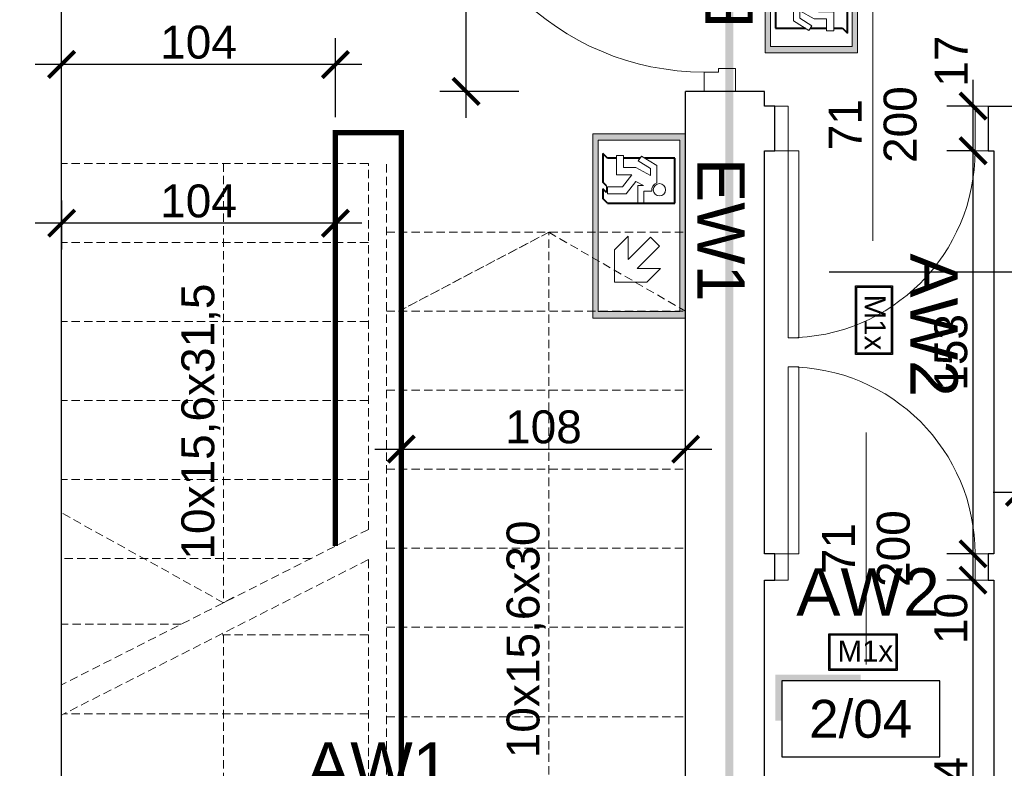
# Model space of a CAD drawing. Header units: millimetres. Extents: x 2709036 to 2756280, y 168165 to 192362.
# Tile 155 of 192: x 2724200 to 2724574, y 190925 to 191210. Entities that reach past the tile are written whole.
import ezdxf
from ezdxf.enums import TextEntityAlignment as Align

# ---------------------------------------------------------------- set-up
doc = ezdxf.new("R2010")
doc.units = ezdxf.units.MM
doc.header["$MEASUREMENT"] = 0
for name, pattern in [('ACAD_ISO03W100', [30, 12, -18]), ('HIDDEN2', [4.7625, 3.175, -1.5875]), ('UKRYTE', [9.525, 6.35, -3.175])]:
    doc.linetypes.add(name, pattern=pattern)
doc.layers.add('6 - OPISY', color=7, linetype='Continuous')
doc.layers.add('Oświetlenie awaryjne', color=1, linetype='Continuous')
for name, color, linetype, lineweight in [('__MAZ_EKSP_PROJ', 3, 'Continuous', 0), ('__MAZ_OPIS_STOLARKA', 7, 'Continuous', 0), ('__MAZ_SCHODY', 7, 'Continuous', 0), ('__MAZ_STOLARKA DRZWIOWA ISTN', 7, 'Continuous', 9), ('__MAZ_STOLARKA DRZWIOWA NOWA', 7, 'Continuous', 9), ('__MAZ_WYMIARY', 7, 'Continuous', 9), ('__MAZ_ŚCIANY ISTNIEJĄCE', 7, 'Continuous', 30), ('Oświetlenie ewakuacyjne', 3, 'Continuous', 20), ('SCHODY_POR.', 7, 'UKRYTE', 25)]:
    doc.layers.add(name, color=color, linetype=linetype, lineweight=lineweight)
doc.styles.add('Arial', font='arial.ttf')
doc.styles.add('Dimensions', font='arial.ttf')
doc.styles.add('Malanow_1_100', font='isocpeur.ttf')
doc.styles.get("Standard").update_dxf_attribs({"font": 'arial.ttf'})
doc.styles.add('styl1', font='arial.ttf')
doc.dimstyles.new('100', dxfattribs={"dimtxt": 10, "dimasz": 10, "dimexe": 18, "dimexo": 15, "dimgap": 9, "dimtad": 1, "dimdec": 1, "dimrnd": 0.5, "dimdsep": 46, "dimtxsty": 'Dimensions', "dimblk": 'ARCHTICK', "dimcen": 9, "dimdle": 10, "dimadec": 1, "dimazin": 2, "dimtfac": 1, "dimtdec": 4, "dimtofl": 0, "dimtmove": 2, "dimatfit": 3, "dimfxl": 1, "dimtolj": 1, "dimtzin": 0, "dimarcsym": 0})

# ---------------------------------------------------------------- blocks, each defined once
blk = doc.blocks.new('_ArchTick')
at = {"color": 0, "linetype": 'ByBlock', "const_width": 0.15}
blk.add_lwpolyline([(-0.5, -0.5), (0.5, 0.5)], dxfattribs=at)
blk = doc.blocks.new('*D745')
at = {"layer": '__MAZ_WYMIARY', "color": 0, "lineweight": -2}
for p, q in [((2724215.82, 191172.77), (2724215.82, 191202.77)), ((2724319.82, 191172.77), (2724319.82, 191202.77)), ((2724329.82, 191192.77), (2724205.82, 191192.77))]:
    blk.add_line(p, q, dxfattribs=at)
at = {"layer": 'Defpoints', "color": 0, "lineweight": 30}
for p in [(2724215.82, 191192.77), (2724215.82, 191156.11), (2724319.82, 191156.11)]:
    blk.add_point(p, dxfattribs=at)
at = {"layer": '__MAZ_WYMIARY', "color": 0, "lineweight": -2, "xscale": 10, "yscale": 10, "zscale": 10, "rotation": 180}
blk.add_blockref('_ArchTick', (2724215.82, 191192.77), dxfattribs=at)
at = {"layer": '__MAZ_WYMIARY', "color": 0, "lineweight": -2, "xscale": 10, "yscale": 10, "zscale": 10}
blk.add_blockref('_ArchTick', (2724319.82, 191192.77), dxfattribs=at)
at = {"layer": '__MAZ_WYMIARY', "color": 0, "lineweight": 5, "insert": (2724267.82, 191201.15), "char_height": 12.5, "attachment_point": 5, "style": 'Arial'}
blk.add_mtext('\\A1;104', dxfattribs=at)
blk = doc.blocks.new('*U9')
at = {"ltscale": 10}
blk.add_hatch(color=256, dxfattribs=at).paths.add_polyline_path([(0, 26), (-25, 26), (-27, 26), (-27, 11.46), (-25, 11.46), (-25, 24), (0, 24)])
blk.add_lwpolyline([(-25, 0), (25, 0), (25, 24), (-25, 24)], close=True, dxfattribs=at)
at = {"layer": '6 - OPISY'}
for tag, p in [('NRPOM', (0, 6)), ('WYSPOM', (3.39, -15.66))]:
    blk.add_attdef(tag, text='', height=12, dxfattribs=at).set_placement(p, align=Align.CENTER)
blk = doc.blocks.new('*D1245')
at = {"layer": '__MAZ_WYMIARY', "color": 0, "lineweight": -2}
for p, q in [((2724215.82, 191141.11), (2724215.82, 191122.47)), ((2724319.82, 191141.11), (2724319.82, 191122.47)), ((2724329.82, 191132.47), (2724205.82, 191132.47))]:
    blk.add_line(p, q, dxfattribs=at)
at = {"layer": 'Defpoints', "color": 0, "lineweight": 30}
for p in [(2724215.82, 191156.11), (2724319.82, 191156.11), (2724215.82, 191132.47)]:
    blk.add_point(p, dxfattribs=at)
at = {"layer": '__MAZ_WYMIARY', "color": 0, "lineweight": -2, "xscale": 10, "yscale": 10, "zscale": 10, "rotation": 180}
blk.add_blockref('_ArchTick', (2724215.82, 191132.47), dxfattribs=at)
at = {"layer": '__MAZ_WYMIARY', "color": 0, "lineweight": -2, "xscale": 10, "yscale": 10, "zscale": 10}
blk.add_blockref('_ArchTick', (2724319.82, 191132.47), dxfattribs=at)
at = {"layer": '__MAZ_WYMIARY', "color": 0, "lineweight": 5, "insert": (2724267.82, 191140.85), "char_height": 12.5, "attachment_point": 5, "style": 'Arial'}
blk.add_mtext('\\A1;104', dxfattribs=at)
blk = doc.blocks.new('*D1246')
at = {"layer": '__MAZ_WYMIARY', "color": 0, "lineweight": -2}
for p, q in [((2724344.82, 191046.68), (2724344.82, 191056.68)), ((2724452.82, 191046.68), (2724452.82, 191056.68)), ((2724334.82, 191046.68), (2724462.82, 191046.68))]:
    blk.add_line(p, q, dxfattribs=at)
at = {"layer": 'Defpoints', "color": 0, "lineweight": 30}
for p in [(2724452.82, 191046.68), (2724344.82, 191035.63), (2724452.82, 191035.63)]:
    blk.add_point(p, dxfattribs=at)
at = {"layer": '__MAZ_WYMIARY', "color": 0, "lineweight": -2, "xscale": 10, "yscale": 10, "zscale": 10, "rotation": 180}
blk.add_blockref('_ArchTick', (2724344.82, 191046.68), dxfattribs=at)
at = {"layer": '__MAZ_WYMIARY', "color": 0, "lineweight": -2, "xscale": 10, "yscale": 10, "zscale": 10}
blk.add_blockref('_ArchTick', (2724452.82, 191046.68), dxfattribs=at)
at = {"layer": '__MAZ_WYMIARY', "color": 0, "lineweight": 5, "insert": (2724398.82, 191055.06), "char_height": 12.5, "attachment_point": 5, "style": 'Arial'}
blk.add_mtext('\\A1;108', dxfattribs=at)
blk = doc.blocks.new('*D1268')
at = {"layer": '__MAZ_WYMIARY', "color": 0, "lineweight": -2}
for p, q in [((2724085.75, 191324.08), (2724085.75, 190754.92)), ((2724105.75, 191314.08), (2724075.75, 191314.08)), ((2724105.75, 190764.92), (2724075.75, 190764.92))]:
    blk.add_line(p, q, dxfattribs=at)
at = {"layer": 'Defpoints', "color": 0, "lineweight": 30}
for p in [(2724215.82, 191314.08), (2724085.75, 190764.92), (2724215.82, 190764.92)]:
    blk.add_point(p, dxfattribs=at)
at = {"layer": '__MAZ_WYMIARY', "color": 0, "lineweight": -2, "xscale": 10, "yscale": 10, "zscale": 10}
for p, rotation in [((2724085.75, 191314.08), 90), ((2724085.75, 190764.92), 270)]:
    blk.add_blockref('_ArchTick', p, dxfattribs=dict(at, rotation=rotation))
at = {"layer": '__MAZ_WYMIARY', "color": 0, "lineweight": 5, "insert": (2724077.37, 191039.5), "char_height": 12.5, "attachment_point": 5, "rotation": 90, "style": 'Arial'}
blk.add_mtext('\\A1;549', dxfattribs=at)
blk = doc.blocks.new('*D1316')
at = {"layer": '__MAZ_WYMIARY', "color": 0, "lineweight": -2}
for p, q in [((2724561.97, 190823.54), (2724561.97, 191006.91)), ((2724561.97, 190996.91), (2724551.97, 190996.91)), ((2724561.97, 190833.54), (2724551.97, 190833.54))]:
    blk.add_line(p, q, dxfattribs=at)
at = {"layer": 'Defpoints', "color": 0, "lineweight": 30}
for p in [(2724561.97, 190996.91), (2724569.88, 190996.91), (2724569.88, 190833.54)]:
    blk.add_point(p, dxfattribs=at)
at = {"layer": '__MAZ_WYMIARY', "color": 0, "lineweight": -2, "xscale": 10, "yscale": 10, "zscale": 10}
for p, rotation in [((2724561.97, 190996.91), 90), ((2724561.97, 190833.54), 270)]:
    blk.add_blockref('_ArchTick', p, dxfattribs=dict(at, rotation=rotation))
at = {"layer": '__MAZ_WYMIARY', "color": 0, "lineweight": 5, "insert": (2724553.59, 190915.23), "char_height": 12.5, "attachment_point": 5, "rotation": 90, "style": 'Arial'}
blk.add_mtext('\\A1;164', dxfattribs=at)
blk = doc.blocks.new('*D1317')
at = {"layer": '__MAZ_WYMIARY', "color": 0, "lineweight": -2}
for p, q in [((2724561.97, 190986.91), (2724561.97, 191016.91)), ((2724561.97, 191006.91), (2724551.97, 191006.91)), ((2724561.97, 190996.91), (2724551.97, 190996.91))]:
    blk.add_line(p, q, dxfattribs=at)
at = {"layer": 'Defpoints', "color": 0, "lineweight": 30}
for p in [(2724561.97, 191006.91), (2724569.88, 191006.91), (2724569.88, 190996.91)]:
    blk.add_point(p, dxfattribs=at)
at = {"layer": '__MAZ_WYMIARY', "color": 0, "lineweight": -2, "xscale": 10, "yscale": 10, "zscale": 10}
for p, rotation in [((2724561.97, 191006.91), 90), ((2724561.97, 190996.91), 270)]:
    blk.add_blockref('_ArchTick', p, dxfattribs=dict(at, rotation=rotation))
at = {"layer": '__MAZ_WYMIARY', "color": 0, "lineweight": 5, "insert": (2724553.59, 190982.38), "char_height": 12.5, "attachment_point": 5, "rotation": 90, "style": 'Arial'}
blk.add_mtext('\\A1;10', dxfattribs=at)
blk = doc.blocks.new('*D1318')
at = {"layer": '__MAZ_WYMIARY', "color": 0, "lineweight": -2}
for p, q in [((2724561.97, 190996.91), (2724561.97, 191169.96)), ((2724561.97, 191159.96), (2724551.97, 191159.96)), ((2724561.97, 191006.91), (2724551.97, 191006.91))]:
    blk.add_line(p, q, dxfattribs=at)
at = {"layer": 'Defpoints', "color": 0, "lineweight": 30}
for p in [(2724561.97, 191159.96), (2724569.88, 191159.96), (2724569.88, 191006.91)]:
    blk.add_point(p, dxfattribs=at)
at = {"layer": '__MAZ_WYMIARY', "color": 0, "lineweight": -2, "xscale": 10, "yscale": 10, "zscale": 10}
for p, rotation in [((2724561.97, 191159.96), 90), ((2724561.97, 191006.91), 270)]:
    blk.add_blockref('_ArchTick', p, dxfattribs=dict(at, rotation=rotation))
at = {"layer": '__MAZ_WYMIARY', "color": 0, "lineweight": 5, "insert": (2724553.59, 191083.44), "char_height": 12.5, "attachment_point": 5, "rotation": 90, "style": 'Arial'}
blk.add_mtext('\\A1;153', dxfattribs=at)
blk = doc.blocks.new('*D1319')
at = {"layer": '__MAZ_WYMIARY', "color": 0, "lineweight": -2}
for p, q in [((2724561.97, 191149.96), (2724561.97, 191186.96)), ((2724561.97, 191176.96), (2724551.97, 191176.96)), ((2724561.97, 191159.96), (2724551.97, 191159.96))]:
    blk.add_line(p, q, dxfattribs=at)
at = {"layer": 'Defpoints', "color": 0, "lineweight": 30}
for p in [(2724561.97, 191176.96), (2724569.88, 191176.96), (2724569.88, 191159.96)]:
    blk.add_point(p, dxfattribs=at)
at = {"layer": '__MAZ_WYMIARY', "color": 0, "lineweight": -2, "xscale": 10, "yscale": 10, "zscale": 10}
for p, rotation in [((2724561.97, 191176.96), 90), ((2724561.97, 191159.96), 270)]:
    blk.add_blockref('_ArchTick', p, dxfattribs=dict(at, rotation=rotation))
at = {"layer": '__MAZ_WYMIARY', "color": 0, "lineweight": 5, "insert": (2724553.7, 191194.01), "char_height": 12.5, "attachment_point": 5, "rotation": 90, "style": 'Arial'}
blk.add_mtext('\\A1;17', dxfattribs=at)
blk = doc.blocks.new('*D1335')
at = {"layer": '__MAZ_WYMIARY', "color": 0, "lineweight": -2}
for p, q in [((2724579.61, 191043.99), (2724579.61, 191020.32)), ((2724592.61, 191043.99), (2724592.61, 191020.32)), ((2724569.61, 191030.32), (2724602.61, 191030.32)), ((2724595.76, 190998.16), (2724586.11, 191030.32)), ((2724616.48, 190998.16), (2724595.76, 190998.16))]:
    blk.add_line(p, q, dxfattribs=at)
at = {"layer": 'Defpoints', "color": 0, "lineweight": 30}
for p in [(2724579.61, 191058.99), (2724592.61, 191058.99), (2724592.61, 191030.32)]:
    blk.add_point(p, dxfattribs=at)
at = {"layer": '__MAZ_WYMIARY', "color": 0, "lineweight": -2, "xscale": 10, "yscale": 10, "zscale": 10, "rotation": 180}
blk.add_blockref('_ArchTick', (2724579.61, 191030.32), dxfattribs=at)
at = {"layer": '__MAZ_WYMIARY', "color": 0, "lineweight": -2, "xscale": 10, "yscale": 10, "zscale": 10}
blk.add_blockref('_ArchTick', (2724592.61, 191030.32), dxfattribs=at)
at = {"layer": '__MAZ_WYMIARY', "color": 0, "lineweight": 5, "insert": (2724606.12, 191006.54), "char_height": 12.5, "attachment_point": 5, "style": 'Arial'}
blk.add_mtext('\\A1;13', dxfattribs=at)
blk = doc.blocks.new('*D1408')
at = {"layer": '__MAZ_WYMIARY', "color": 0, "lineweight": -2}
for p, q in [((2724369.42, 191172.51), (2724369.42, 191307.51)), ((2724389.42, 191297.51), (2724359.42, 191297.51)), ((2724389.42, 191182.51), (2724359.42, 191182.51))]:
    blk.add_line(p, q, dxfattribs=at)
at = {"layer": 'Defpoints', "color": 0, "lineweight": 30}
for p in [(2724369.42, 191297.51), (2724452.82, 191297.51), (2724452.82, 191182.51)]:
    blk.add_point(p, dxfattribs=at)
at = {"layer": '__MAZ_WYMIARY', "color": 0, "lineweight": -2, "xscale": 10, "yscale": 10, "zscale": 10}
for p, rotation in [((2724369.42, 191297.51), 90), ((2724369.42, 191182.51), 270)]:
    blk.add_blockref('_ArchTick', p, dxfattribs=dict(at, rotation=rotation))
at = {"layer": '__MAZ_WYMIARY', "color": 0, "lineweight": 5, "insert": (2724361.04, 191240.01), "char_height": 12.5, "attachment_point": 5, "rotation": 90, "style": 'Arial'}
blk.add_mtext('\\A1;115', dxfattribs=at)
blk = doc.blocks.new('90')
at = {"color": 0, "linetype": 'Continuous', "lineweight": 5}
for p, q in [((30102.84, -38884.85), (30102.84, -38878.44)), ((30113.27, -38878.44), (30113.27, -38885.98)), ((30107.55, -38884.85), (30102.84, -38884.85)), ((30107.55, -38885.98), (30107.55, -38884.85)), ((30113.27, -38885.98), (30107.55, -38885.98)), ((30015.67, -38967.31), (30015.67, -38972.02)), ((30102.84, -38967.31), (30015.67, -38967.31)), ((30015.67, -38967.31), (30015.67, -38972.02)), ((30102.84, -38972.02), (30102.84, -38967.31)), ((30015.67, -38972.02), (30102.84, -38972.02)), ((30102.84, -38978.44), (30102.84, -38972.02)), ((30102.84, -38972.02), (30107.55, -38972.02)), ((30107.55, -38972.02), (30107.55, -38970.89)), ((30107.55, -38970.89), (30113.27, -38970.89)), ((30113.27, -38970.89), (30113.27, -38978.44))]:
    blk.add_line(p, q, dxfattribs=at)
blk.add_arc((30102.84, -38972.02), 87.17, 90, 180, dxfattribs=at)
blk = doc.blocks.new('*U720')
at = {"layer": 'Oświetlenie awaryjne'}
h = blk.add_hatch(color=256, dxfattribs=at)
h.paths.add_polyline_path([(-13, 7), (13, 7), (13, -7), (-13, -7)])
h.paths.add_polyline_path([(-12.5, 6.5), (12.5, 6.5), (12.5, -6.5), (-12.5, -6.5)], flags=16)
at = {"layer": 'Oświetlenie awaryjne', "linetype": 'ByBlock'}
for p, q in [((-12.5, 6.5), (12.5, 6.5)), ((-12.5, -6.5), (-12.5, 6.5)), ((12.5, 6.5), (12.5, -6.5)), ((12.5, -6.5), (-12.5, -6.5))]:
    blk.add_line(p, q, dxfattribs=at)
blk.add_lwpolyline([(-13, 7), (13, 7), (13, -7), (-13, -7)], close=True, dxfattribs=at)
at = {"layer": 'Oświetlenie awaryjne', "attachment_point": 1, "style": 'Malanow_1_100'}
for s, insert, char_height in [('{\\fArial|b0|i0|c238|p34;AW2}', (-25.34, 31.85), 18), ('{\\fArial|b0|i0|c238|p34;M1x}', (-9.68, 4.41), 8)]:
    blk.add_mtext_dynamic_manual_height_columns(s, width=42.9792, gutter_width=669.53, heights=[0], dxfattribs=dict(at, insert=insert, char_height=char_height))
blk = doc.blocks.new('*U718')
at = {"layer": 'Oświetlenie awaryjne'}
h = blk.add_hatch(color=256, dxfattribs=at)
h.dxf.hatch_style = 1
h.paths.add_polyline_path([(-13, -13), (13, -13), (13, 13), (-13, 13)])
h.paths.add_polyline_path([(-12, -12), (12, -12), (12, 12), (-12, 12)], flags=16)
for points in [[(-13, 13), (13, 13), (13, -13), (-13, -13)], [(-12, 12), (12, 12), (12, -12), (-12, -12)]]:
    blk.add_lwpolyline(points, close=True, dxfattribs=at)
at = {"layer": 'Oświetlenie awaryjne', "attachment_point": 1, "style": 'Malanow_1_100'}
for s, width, insert, char_height in [('{\\fArial|b0|i0|c238|p34;AW1}', 59.6663, (-28.61, 39.11), 18), ('\\pxqc;{\\fArial|b0|i0|c238|p34;M1}', 26, (-13, 5.68), 10)]:
    blk.add_mtext_dynamic_manual_height_columns(s, width=width, gutter_width=669.53, heights=[0], dxfattribs=dict(at, insert=insert, char_height=char_height))
blk = doc.blocks.new('DG')
at = {"layer": 'Oświetlenie ewakuacyjne', "linetype": 'ByBlock'}
h = blk.add_hatch(color=256, dxfattribs=at)
h.paths.add_polyline_path([(-0.92, 34.23), (69.08, 34.23), (69.08, -0.77), (-0.92, -0.77)])
h.paths.add_polyline_path([(1.54, 32.26), (66.63, 32.26), (66.63, 1.21), (1.54, 1.21)], flags=16)
at = {"layer": 'Oświetlenie ewakuacyjne', "lineweight": 40}
for p, q in [((42.7, 30.38), (59.77, 30.38)), ((42.7, 4.82), (42.7, 30.38)), ((59.77, 30.38), (59.77, 18.95)), ((59.77, 17.11), (59.77, 10.93)), ((59.77, 8.22), (59.77, 4.82)), ((42.7, 4.82), (44.51, 3.02)), ((46.75, 4.39), (48.13, 3.02)), ((49.31, 4.39), (50.69, 3.02)), ((59.77, 4.82), (61.58, 3.02)), ((48.13, 3.02), (44.51, 3.02)), ((61.58, 3.02), (50.69, 3.02))]:
    blk.add_line(p, q, dxfattribs=at)
at = {"layer": 'Oświetlenie ewakuacyjne'}
for p, q in [((12.09, 19.05), (20.78, 27.53)), ((20.78, 27.53), (29.47, 19.05)), ((57, 23.48), (50.5, 23.49)), ((60.56, 17.65), (57, 23.48)), ((12.09, 12.28), (12.09, 19.05)), ((29.47, 19.05), (29.47, 12.28)), ((47.27, 21.68), (47.27, 18.64)), ((56.23, 15.6), (53.21, 21.11)), ((53.21, 21.11), (55.91, 21.11)), ((55.91, 21.11), (58.82, 16.48)), ((18.37, 17.8), (12.09, 12.28)), ((18.37, 5.81), (18.37, 17.8)), ((29.47, 12.28), (23.19, 17.8)), ((23.19, 17.8), (23.19, 5.81)), ((47.27, 18.64), (42.7, 18.64)), ((42.7, 18.64), (42.7, 16.29)), ((42.7, 16.29), (49.38, 16.28)), ((50.94, 15.55), (46.32, 11.89)), ((49.38, 16.28), (49.38, 18.44)), ((49.38, 18.44), (50.94, 15.55)), ((56.23, 10.93), (56.23, 15.6)), ((58.82, 16.48), (60.56, 17.65)), ((46.32, 11.89), (46.32, 4.82)), ((48.88, 10.54), (53.52, 13.99)), ((53.52, 13.99), (53.51, 8.22)), ((48.88, 4.82), (48.88, 10.54)), ((53.51, 8.22), (60.78, 8.22)), ((60.79, 10.93), (56.23, 10.93)), ((60.78, 8.22), (60.79, 10.93)), ((23.19, 5.81), (18.37, 5.81)), ((46.32, 4.82), (48.88, 4.82)), ((46.75, 4.39), (49.31, 4.39))]:
    blk.add_line(p, q, dxfattribs=at)
for points in [[(-0.92, 34.23), (69.08, 34.23), (69.08, -0.77), (-0.92, -0.77)], [(1.54, 32.26), (66.63, 32.26), (66.63, 1.21), (1.54, 1.21)]]:
    blk.add_lwpolyline(points, close=True, dxfattribs=at)
blk.add_circle((47.8, 24.52), 2.34, dxfattribs=at)
blk.add_arc((47.8, 24.52), 2.88, 259.4003, 339.1396, dxfattribs=at)
blk = doc.blocks.new('*U714')
at = {"layer": 'Oświetlenie ewakuacyjne', "color": 1, "linetype": 'ByBlock', "xscale": -1, "rotation": 359.9999999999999}
blk.add_blockref('DG', (69.08, 0.76), dxfattribs=at)
at = {"layer": 'Oświetlenie ewakuacyjne', "insert": (9.21, 57.69), "char_height": 18, "attachment_point": 1, "style": 'Malanow_1_100'}
blk.add_mtext_dynamic_manual_height_columns('{\\fArial|b0|i0|c238|p34;EW1}', width=42.9792, gutter_width=669.53, heights=[0], dxfattribs=at)
blk = doc.blocks.new('SD')
at = {"layer": 'Oświetlenie ewakuacyjne', "linetype": 'ByBlock'}
h = blk.add_hatch(color=256, dxfattribs=at)
h.paths.add_polyline_path([(0, 35), (70, 35), (70, 0), (0, 0)])
h.paths.add_polyline_path([(2.46, 33.02), (67.54, 33.02), (67.54, 1.98), (2.46, 1.98)], flags=16)
at = {"layer": 'Oświetlenie ewakuacyjne', "lineweight": 40}
for p, q in [((43.61, 31.14), (60.69, 31.14)), ((43.61, 16.68), (43.61, 31.14)), ((60.69, 31.14), (60.69, 19.72)), ((43.61, 5.59), (43.61, 17.05)), ((60.69, 17.88), (60.69, 11.69)), ((60.69, 8.99), (60.69, 5.59)), ((43.61, 5.59), (45.42, 3.78)), ((49.04, 3.78), (45.42, 3.78)), ((47.67, 5.16), (49.04, 3.78)), ((50.23, 5.16), (51.61, 3.78)), ((62.49, 3.78), (51.61, 3.78)), ((60.69, 5.59), (62.49, 3.78))]:
    blk.add_line(p, q, dxfattribs=at)
at = {"layer": 'Oświetlenie ewakuacyjne'}
for p, q in [((18.85, 25.65), (13.68, 20.47)), ((18.85, 16.77), (18.85, 25.65)), ((18.85, 16.77), (27.33, 25.25)), ((27.33, 25.25), (30.75, 21.84)), ((48.19, 22.45), (48.18, 19.41)), ((57.92, 24.25), (51.41, 24.26)), ((61.48, 18.41), (57.92, 24.25)), ((13.68, 20.47), (13.68, 8.19)), ((30.75, 21.84), (22.26, 13.36)), ((48.18, 19.41), (43.61, 19.41)), ((50.29, 17.05), (50.3, 19.2)), ((50.3, 19.2), (51.85, 16.32)), ((57.15, 16.36), (54.13, 21.88)), ((54.13, 21.88), (56.83, 21.88)), ((56.83, 21.88), (59.74, 17.25)), ((43.61, 17.05), (50.29, 17.05)), ((51.85, 16.32), (47.23, 12.65)), ((57.15, 11.69), (57.15, 16.36)), ((59.74, 17.25), (61.48, 18.41)), ((22.26, 13.36), (31.14, 13.36)), ((31.14, 13.36), (25.96, 8.19)), ((47.23, 12.65), (47.23, 5.59)), ((49.8, 11.31), (54.43, 14.75)), ((49.8, 5.59), (49.8, 11.31)), ((54.43, 14.75), (54.42, 8.98)), ((61.7, 11.69), (57.15, 11.69)), ((61.7, 8.99), (61.7, 11.69)), ((25.96, 8.19), (13.68, 8.19)), ((54.42, 8.98), (61.7, 8.99)), ((47.23, 5.59), (49.8, 5.59)), ((47.67, 5.16), (50.23, 5.16))]:
    blk.add_line(p, q, dxfattribs=at)
for points in [[(0, 35), (70, 35), (70, 0), (0, 0)], [(2.46, 33.02), (67.54, 33.02), (67.54, 1.98), (2.46, 1.98)]]:
    blk.add_lwpolyline(points, close=True, dxfattribs=at)
blk.add_circle((48.72, 25.28), 2.34, dxfattribs=at)
blk.add_arc((48.72, 25.28), 2.88, 259.4003, 339.1396, dxfattribs=at)
blk = doc.blocks.new('*U721')
at = {"layer": 'Oświetlenie ewakuacyjne', "color": 1, "linetype": 'ByBlock', "xscale": -1}
blk.add_blockref('SD', (70, -0.01), dxfattribs=at)
at = {"layer": 'Oświetlenie ewakuacyjne', "insert": (9.21, 57.69), "char_height": 18, "attachment_point": 1, "style": 'Malanow_1_100'}
blk.add_mtext_dynamic_manual_height_columns('{\\fArial|b0|i0|c238|p34;EW1}', width=42.9792, gutter_width=669.53, heights=[0], dxfattribs=at)

msp = doc.modelspace()

# ---------------------------------------------------------------- linework, layer by layer
at = {"layer": '6 - OPISY', "color": 252}
msp.add_line((2724586.17, 191113.86), (2724507.28, 191113.86), dxfattribs=at)
at = {"layer": '__MAZ_EKSP_PROJ', "linetype": 'ACAD_ISO03W100', "const_width": 3}
msp.add_lwpolyline([(2724469.4, 190707.08), (2724469.4, 191334.58), (2724151.82, 191334.58)], dxfattribs=at)
at = {"layer": '__MAZ_OPIS_STOLARKA', "color": 252}
for points in [[(2724523.92, 191125.83), (2724523.92, 191214)], [(2724521.33, 190964.84), (2724521.33, 191053.01)]]:
    msp.add_lwpolyline(points, dxfattribs=at)
at = {"layer": '__MAZ_SCHODY', "color": 252, "linetype": 'HIDDEN2', "lineweight": 5}
for p, q in [((2724482.82, 191182.51), (2724452.82, 191182.51)), ((2724332.31, 191155.2), (2724215.82, 191155.2)), ((2724332.31, 191016.2), (2724332.31, 191155.2)), ((2724339.17, 190885.04), (2724339.17, 191155.2)), ((2724339.17, 191129.04), (2724452.82, 191129.04)), ((2724332.31, 191125.2), (2724215.82, 191125.2)), ((2724339.17, 191099.04), (2724452.82, 191099.04)), ((2724332.31, 191095.2), (2724215.82, 191095.2)), ((2724339.17, 191069.04), (2724452.82, 191069.04)), ((2724332.31, 191065.2), (2724215.82, 191065.2)), ((2724339.17, 191039.04), (2724452.82, 191039.04)), ((2724332.31, 191035.2), (2724215.82, 191035.2)), ((2724332.31, 191016.2), (2724215.82, 190957.2)), ((2724339.17, 191009.04), (2724452.82, 191009.04)), ((2724310.59, 191005.2), (2724215.82, 191005.2)), ((2724332.31, 191004.71), (2724215.82, 190945.71)), ((2724261.23, 190980.2), (2724215.82, 190980.2)), ((2724339.17, 190979.04), (2724452.82, 190979.04)), ((2724332.31, 190976.2), (2724276, 190976.2)), ((2724332.31, 190946.2), (2724216.77, 190946.2)), ((2724339.17, 190945.04), (2724452.82, 190945.04))]:
    msp.add_line(p, q, dxfattribs=at)
for points in [[(2724277.32, 191155.2), (2724277.32, 190988.35), (2724281.13, 190990.46), (2724277.32, 190988.35), (2724215.82, 191022.46)], [(2724400.82, 190885.04), (2724400.82, 191129.04), (2724343.82, 191099.04), (2724400.82, 191129.04), (2724452.82, 191099.04)], [(2724332.31, 191004.71), (2724332.31, 190886.2)], [(2724277.32, 190976.2), (2724277.32, 190886.2), (2724332.31, 190916.2), (2724277.32, 190886.2), (2724215.82, 190916.2)]]:
    msp.add_lwpolyline(points, dxfattribs=at)
at = {"layer": '__MAZ_STOLARKA DRZWIOWA ISTN', "color": 252, "linetype": 'Continuous'}
for points in [[(2724491.74, 191176.96), (2724486.74, 191176.96), (2724486.74, 191159.96), (2724491.74, 191159.96)], [(2724562.74, 191176.96), (2724567.74, 191176.96), (2724567.74, 191159.96), (2724562.74, 191159.96)], [(2724491.74, 191159.96), (2724495.74, 191159.96), (2724495.74, 191088.96), (2724491.74, 191088.96)], [(2724491.74, 191006.91), (2724495.74, 191006.91), (2724495.74, 191077.91), (2724491.74, 191077.91)], [(2724491.74, 190996.91), (2724486.74, 190996.91), (2724486.74, 191006.91), (2724491.74, 191006.91)], [(2724562.74, 190996.91), (2724567.74, 190996.91), (2724567.74, 191006.91), (2724562.74, 191006.91)]]:
    msp.add_lwpolyline(points, close=True, dxfattribs=at)
at = {"layer": '__MAZ_STOLARKA DRZWIOWA ISTN', "color": 252, "linetype": 'Continuous', "extrusion": (0, 0, -1)}
msp.add_arc((-2724491.74, 191159.96), 71, 180, 270, dxfattribs=at)
at = {"layer": '__MAZ_STOLARKA DRZWIOWA ISTN', "color": 252, "linetype": 'Continuous'}
msp.add_arc((2724491.74, 191006.91), 71, 0, 90, dxfattribs=at)
at = {"layer": '__MAZ_ŚCIANY ISTNIEJĄCE', "color": 252, "ltscale": 15}
for p, q in [((2724215.82, 190916.33), (2724215.82, 191314.08)), ((2724452.82, 190764.08), (2724452.82, 191182.51)), ((2724482.82, 191182.51), (2724452.82, 191182.51)), ((2724482.82, 191176.96), (2724482.82, 191182.51)), ((2724486.74, 191176.96), (2724482.82, 191176.96)), ((2724486.74, 191159.96), (2724486.74, 191176.96)), ((2724567.74, 191176.96), (2724634.97, 191176.96)), ((2724567.74, 191176.96), (2724567.74, 191159.96)), ((2724482.82, 191006.91), (2724482.82, 191159.96)), ((2724482.82, 191159.96), (2724486.74, 191159.96)), ((2724567.74, 191159.96), (2724569.88, 191159.96)), ((2724569.88, 191159.96), (2724569.88, 191006.91)), ((2724486.74, 191006.91), (2724482.82, 191006.91)), ((2724486.74, 190996.91), (2724486.74, 191006.91)), ((2724567.74, 191006.91), (2724567.74, 190996.91)), ((2724569.88, 191006.91), (2724567.74, 191006.91)), ((2724482.82, 190833.54), (2724482.82, 190996.91)), ((2724482.82, 190996.91), (2724486.74, 190996.91)), ((2724567.74, 190996.91), (2724569.88, 190996.91)), ((2724569.88, 190996.91), (2724569.88, 190833.54))]:
    msp.add_line(p, q, dxfattribs=at)
at = {"layer": 'SCHODY_POR.', "color": 252, "ltscale": 15, "const_width": 2}
msp.add_lwpolyline([(2724319.82, 191009.87), (2724319.82, 191166.86), (2724344.82, 191166.86), (2724344.82, 190881.87)], dxfattribs=at)

# ---------------------------------------------------------------- block references
at = {"layer": '6 - OPISY', "color": 252, "xscale": 1.2, "yscale": 1.2, "zscale": 1.2}
msp.add_blockref('*U9', (2724519.3, 190929.87), dxfattribs=at).add_auto_attribs({'NRPOM': '2/04'})
at = {"layer": '__MAZ_STOLARKA DRZWIOWA NOWA', "color": 252, "lineweight": -2, "xscale": -1.150000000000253, "yscale": 1.150000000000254, "zscale": 1.150000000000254, "rotation": 180.0000000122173}
msp.add_blockref('90', (2689841.55, 146472.31), dxfattribs=at)
at = {"layer": 'Oświetlenie awaryjne', "linetype": 'ByBlock', "rotation": 270}
msp.add_blockref('*U720', (2724524.33, 191095.67, 0), dxfattribs=at)
at = {"layer": 'Oświetlenie awaryjne', "linetype": 'ByBlock'}
msp.add_blockref('*U720', (2724520.18, 190969.6), dxfattribs=at)
at = {"layer": 'Oświetlenie awaryjne'}
msp.add_blockref('*U718', (2724337.28, 190896.21, 0), dxfattribs=at)
at = {"layer": 'Oświetlenie ewakuacyjne', "linetype": 'ByBlock'}
for name, p, rotation in [('*U714', (2724518.02, 191197.2), 89.99999999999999), ('*U721', (2724417.59, 191166.46), 270)]:
    msp.add_blockref(name, p, dxfattribs=dict(at, rotation=rotation))

# ---------------------------------------------------------------- texts
at = {"layer": '__MAZ_OPIS_STOLARKA', "color": 252, "char_height": 12.5, "width": 38.3096, "attachment_point": 5, "rotation": 90, "style": 'styl1'}
for insert in [(2724523.92, 191169.92), (2724521.33, 191008.92)]:
    msp.add_mtext('71\\P200', dxfattribs=dict(at, insert=insert))
at = {"layer": '__MAZ_SCHODY', "color": 252, "linetype": 'HIDDEN2', "lineweight": 5, "style": 'styl1'}
for s, p in [('10x15,6x31,5', (2724273.8, 191004.73)), ('10x15,6x30', (2724397.3, 190929.3))]:
    msp.add_text(s, height=12.5, rotation=90, dxfattribs=at).set_placement(p)

# ---------------------------------------------------------------- dimensions: what is measured, and where the dimension line sits
at = {"layer": '__MAZ_WYMIARY', "color": 252, "lineweight": 5}
for base, p1, p2, picture, middle in [((2724085.75, 190764.92), (2724215.82, 191314.08), (2724215.82, 190764.92), '*D1268', (2724077.37, 191039.5)), ((2724369.42, 191297.51), (2724452.82, 191182.51), (2724452.82, 191297.51), '*D1408', (2724361.04, 191240.01)), ((2724561.97, 191159.96), (2724569.88, 191006.91), (2724569.88, 191159.96), '*D1318', (2724553.59, 191083.44)), ((2724561.97, 190996.91), (2724569.88, 190833.54), (2724569.88, 190996.91), '*D1316', (2724553.59, 190915.23))]:
    dim = msp.add_linear_dim(base=base, p1=p1, p2=p2, angle=90, dimstyle='100', override={"dimtxt": 12.5, "dimexe": 10, "dimgap": 2, "dimdec": 0, "dimtxsty": 'Arial', "dimtmove": 1, "dimfxl": 20, "dimfxlon": 1}, dxfattribs=at)
    dim.commit()
    dim.dimension.update_dxf_attribs({"geometry": picture, "text_midpoint": middle})
for base, p1, p2, picture, middle in [((2724215.82, 191192.77), (2724319.82, 191156.11), (2724215.82, 191156.11), '*D745', (2724267.82, 191201.15)), ((2724215.82, 191132.47), (2724319.82, 191156.11), (2724215.82, 191156.11), '*D1245', (2724267.82, 191140.85)), ((2724452.82, 191046.68), (2724344.82, 191035.63), (2724452.82, 191035.63), '*D1246', (2724398.82, 191055.06)), ((2724592.61, 191030.32), (2724579.61, 191058.99), (2724592.61, 191058.99), '*D1335', (2724597.76, 191006.54))]:
    dim = msp.add_linear_dim(base=base, p1=p1, p2=p2, dimstyle='100', override={"dimtxt": 12.5, "dimexe": 10, "dimgap": 2, "dimdec": 0, "dimtxsty": 'Arial', "dimtmove": 1, "dimfxl": 20, "dimfxlon": 1}, dxfattribs=at)
    dim.commit()
    dim.dimension.update_dxf_attribs({"geometry": picture, "text_midpoint": middle})
for base, p1, p2, picture, middle in [((2724561.97, 191176.96), (2724569.88, 191159.96), (2724569.88, 191176.96), '*D1319', (2724561.97, 191194.01)), ((2724561.97, 191006.91), (2724569.88, 190996.91), (2724569.88, 191006.91), '*D1317', (2724561.97, 190982.38))]:
    dim = msp.add_linear_dim(base=base, p1=p1, p2=p2, angle=90, dimstyle='100', override={"dimtxt": 12.5, "dimexe": 10, "dimgap": 2, "dimdec": 0, "dimtxsty": 'Arial', "dimtmove": 1, "dimfxl": 20, "dimfxlon": 1}, dxfattribs=at)
    dim.commit()
    dim.dimension.update_dxf_attribs({"geometry": picture, "text_midpoint": middle, "dimtype": 160})

doc.saveas('drawing.dxf')
